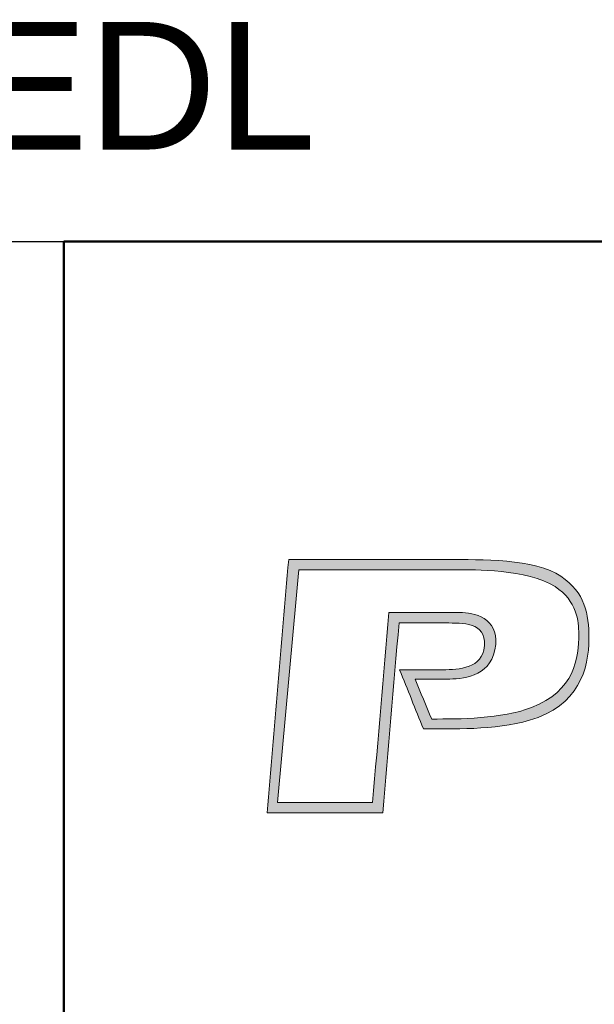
# Paper-space layout 'Layout1' of a CAD drawing. Extents: x -2 to 985, y -36 to 1353.
# Tile 57 of 73: x 929 to 941, y 70 to 89. Entities that reach past the tile are written whole.
import ezdxf

# ---------------------------------------------------------------- set-up
doc = ezdxf.new("R2010")
doc.units = 0
doc.layers.get('0').update_dxf_attribs({"linetype": 'CONTINUOUS'})
doc.layers.add('RAZITKO_HP', color=222, linetype='CONTINUOUS')
doc.styles.add('RAZITKO_HP_ARIAL', font='arial.ttf')

# ---------------------------------------------------------------- blocks, each defined once
blk = doc.blocks.new('HPFM_logo2018')
h = blk.add_hatch(color=256)
h.dxf.hatch_style = 1
edge = h.paths.add_edge_path()
edge.add_spline(control_points=[(0.9292, 0.7484), (0.8494, 0.8038), (0.6693, 0.8009), (0.5759, 0.8009)], knot_values=[7, 7, 7, 7, 8, 8, 8, 8], weights=[1, 1, 1, 1], degree=3, periodic=0)
edge.add_spline(control_points=[(0.5759, 0.8009), (0.4067, 0.8009), (0.2376, 0.8009), (0.0684, 0.8009)], knot_values=[8, 8, 8, 8, 9, 9, 9, 9], weights=[1, 1, 1, 1], degree=3, periodic=0)
edge.add_spline(control_points=[(0.0684, 0.8009), (0.0456, 0.5339), (0.0228, 0.267), (0, 0)], knot_values=[9, 9, 9, 9, 10, 10, 10, 10], weights=[1, 1, 1, 1], degree=3, periodic=0)
edge.add_spline(control_points=[(0, 0), (0.122, 0), (0.2439, 0), (0.3659, 0)], knot_values=[10, 10, 10, 10, 11, 11, 11, 11], weights=[1, 1, 1, 1], degree=3, periodic=0)
edge.add_spline(control_points=[(0.3659, 0), (0.383, 0.2001), (0.4002, 0.4003), (0.4173, 0.6004)], knot_values=[11, 11, 11, 11, 12, 12, 12, 12], weights=[1, 1, 1, 1], degree=3, periodic=0)
edge.add_spline(control_points=[(0.4173, 0.6004), (0.4698, 0.6004), (0.5224, 0.6004), (0.575, 0.6004)], knot_values=[12, 12, 12, 12, 13, 13, 13, 13], weights=[1, 1, 1, 1], degree=3, periodic=0)
edge.add_spline(control_points=[(0.575, 0.6004), (0.6304, 0.6004), (0.7015, 0.5985), (0.6849, 0.5148)], knot_values=[0, 0, 0, 0, 1, 1, 1, 1], weights=[1, 1, 1, 1], degree=3, periodic=0)
edge.add_spline(control_points=[(0.6849, 0.5148), (0.6732, 0.4525), (0.5924, 0.4525), (0.5467, 0.4525)], knot_values=[1, 1, 1, 1, 2, 2, 2, 2], weights=[1, 1, 1, 1], degree=3, periodic=0)
edge.add_spline(control_points=[(0.5467, 0.4525), (0.5042, 0.4525), (0.4617, 0.4525), (0.4192, 0.4525)], knot_values=[2, 2, 2, 2, 3, 3, 3, 3], weights=[1, 1, 1, 1], degree=3, periodic=0)
edge.add_spline(control_points=[(0.4192, 0.4525), (0.4442, 0.3902), (0.4692, 0.328), (0.4942, 0.2657)], knot_values=[3, 3, 3, 3, 4, 4, 4, 4], weights=[1, 1, 1, 1], degree=3, periodic=0)
edge.add_spline(control_points=[(0.4942, 0.2657), (0.5818, 0.2657), (0.72, 0.2608), (0.8299, 0.2929)], knot_values=[4, 4, 4, 4, 5, 5, 5, 5], weights=[1, 1, 1, 1], degree=3, periodic=0)
edge.add_spline(control_points=[(0.8299, 0.2929), (0.9847, 0.3377), (1.0177, 0.4554), (1.0177, 0.5508)], knot_values=[5, 5, 5, 5, 6, 6, 6, 6], weights=[1, 1, 1, 1], degree=3, periodic=0)
edge.add_spline(control_points=[(1.0177, 0.5508), (1.0177, 0.6326), (1.0051, 0.6948), (0.9292, 0.7484)], knot_values=[6, 6, 6, 6, 7, 7, 7, 7], weights=[1, 1, 1, 1], degree=3, periodic=0)
edge = h.paths.add_edge_path(flags=16)
edge.add_spline(control_points=[(0.609, 0.7688), (0.6449, 0.7688), (0.8241, 0.7717), (0.9107, 0.7153)], knot_values=[9, 9, 9, 9, 10, 10, 10, 10], weights=[1, 1, 1, 1], degree=3, periodic=0)
edge.add_spline(control_points=[(0.9107, 0.7153), (0.9798, 0.6705), (0.9856, 0.6043), (0.9856, 0.5664)], knot_values=[8, 8, 8, 8, 9, 9, 9, 9], weights=[1, 1, 1, 1], degree=3, periodic=0)
edge.add_spline(control_points=[(0.9856, 0.5664), (0.9856, 0.4905), (0.973, 0.3854), (0.8358, 0.3328)], knot_values=[7, 7, 7, 7, 8, 8, 8, 8], weights=[1, 1, 1, 1], degree=3, periodic=0)
edge.add_spline(control_points=[(0.8358, 0.3328), (0.7414, 0.2968), (0.608, 0.2968), (0.5205, 0.2968)], knot_values=[6, 6, 6, 6, 7, 7, 7, 7], weights=[1, 1, 1, 1], degree=3, periodic=0)
edge.add_spline(control_points=[(0.5205, 0.2968), (0.5029, 0.339), (0.4854, 0.3812), (0.4679, 0.4233)], knot_values=[5, 5, 5, 5, 6, 6, 6, 6], weights=[1, 1, 1, 1], degree=3, periodic=0)
edge.add_spline(control_points=[(0.4679, 0.4233), (0.5046, 0.4233), (0.5412, 0.4233), (0.5779, 0.4233)], knot_values=[4, 4, 4, 4, 5, 5, 5, 5], weights=[1, 1, 1, 1], degree=3, periodic=0)
edge.add_spline(control_points=[(0.5779, 0.4233), (0.6284, 0.4233), (0.7141, 0.436), (0.7229, 0.5323)], knot_values=[3, 3, 3, 3, 4, 4, 4, 4], weights=[1, 1, 1, 1], degree=3, periodic=0)
edge.add_spline(control_points=[(0.7229, 0.5323), (0.7307, 0.616), (0.6548, 0.6335), (0.609, 0.6335)], knot_values=[2, 2, 2, 2, 3, 3, 3, 3], weights=[1, 1, 1, 1], degree=3, periodic=0)
edge.add_spline(control_points=[(0.609, 0.6335), (0.5344, 0.6335), (0.4598, 0.6335), (0.3852, 0.6335)], knot_values=[1, 1, 1, 1, 2, 2, 2, 2], weights=[1, 1, 1, 1], degree=3, periodic=0)
edge.add_spline(control_points=[(0.3852, 0.6335), (0.3681, 0.4334), (0.3509, 0.2332), (0.3338, 0.0331)], knot_values=[0, 0, 0, 0, 1, 1, 1, 1], weights=[1, 1, 1, 1], degree=3, periodic=0)
edge.add_spline(control_points=[(0.3338, 0.0331), (0.2336, 0.0331), (0.1333, 0.0331), (0.0331, 0.0331)], knot_values=[12, 12, 12, 12, 13, 13, 13, 13], weights=[1, 1, 1, 1], degree=3, periodic=0)
edge.add_spline(control_points=[(0.0331, 0.0331), (0.0556, 0.2783), (0.078, 0.5236), (0.1005, 0.7688)], knot_values=[11, 11, 11, 11, 12, 12, 12, 12], weights=[1, 1, 1, 1], degree=3, periodic=0)
edge.add_spline(control_points=[(0.1005, 0.7688), (0.27, 0.7688), (0.4395, 0.7688), (0.609, 0.7688)], knot_values=[10, 10, 10, 10, 11, 11, 11, 11], weights=[1, 1, 1, 1], degree=3, periodic=0)
at = {"lineweight": 9}
for points, knots in [([(0.575, 0.6004), (0.6304, 0.6004), (0.7015, 0.5985), (0.6849, 0.5148), (0.6732, 0.4525), (0.5924, 0.4525), (0.5467, 0.4525), (0.5042, 0.4525), (0.4617, 0.4525), (0.4192, 0.4525), (0.4442, 0.3902), (0.4692, 0.328), (0.4942, 0.2657), (0.5818, 0.2657), (0.72, 0.2608), (0.8299, 0.2929), (0.9847, 0.3377), (1.0177, 0.4554), (1.0177, 0.5508), (1.0177, 0.6326), (1.0051, 0.6948), (0.9292, 0.7484), (0.8494, 0.8038), (0.6693, 0.8009), (0.5759, 0.8009), (0.4067, 0.8009), (0.2376, 0.8009), (0.0684, 0.8009), (0.0456, 0.5339), (0.0228, 0.267), (0, 0), (0.122, 0), (0.2439, 0), (0.3659, 0), (0.383, 0.2001), (0.4002, 0.4003), (0.4173, 0.6004), (0.4698, 0.6004), (0.5224, 0.6004), (0.575, 0.6004)], [0, 0, 0, 0, 1, 1, 1, 2, 2, 2, 3, 3, 3, 4, 4, 4, 5, 5, 5, 6, 6, 6, 7, 7, 7, 8, 8, 8, 9, 9, 9, 10, 10, 10, 11, 11, 11, 12, 12, 12, 13, 13, 13, 13]), ([(0.3338, 0.0331), (0.3509, 0.2332), (0.3681, 0.4334), (0.3852, 0.6335), (0.4598, 0.6335), (0.5344, 0.6335), (0.609, 0.6335), (0.6548, 0.6335), (0.7307, 0.616), (0.7229, 0.5323), (0.7141, 0.436), (0.6284, 0.4233), (0.5779, 0.4233), (0.5412, 0.4233), (0.5046, 0.4233), (0.4679, 0.4233), (0.4854, 0.3812), (0.5029, 0.339), (0.5205, 0.2968), (0.608, 0.2968), (0.7414, 0.2968), (0.8358, 0.3328), (0.973, 0.3854), (0.9856, 0.4905), (0.9856, 0.5664), (0.9856, 0.6043), (0.9798, 0.6705), (0.9107, 0.7153), (0.8241, 0.7717), (0.6449, 0.7688), (0.609, 0.7688), (0.4395, 0.7688), (0.27, 0.7688), (0.1005, 0.7688), (0.078, 0.5236), (0.0556, 0.2783), (0.0331, 0.0331), (0.1333, 0.0331), (0.2336, 0.0331), (0.3338, 0.0331), (0.3509, 0.2332), (0.3681, 0.4334), (0.3852, 0.6335)], [0, 0, 0, 0, 1, 1, 1, 2, 2, 2, 3, 3, 3, 4, 4, 4, 5, 5, 5, 6, 6, 6, 7, 7, 7, 8, 8, 8, 9, 9, 9, 10, 10, 10, 11, 11, 11, 12, 12, 12, 13, 13, 13, 14, 14, 14, 14])]:
    blk.add_open_spline(points, degree=3, knots=knots, dxfattribs=at)
blk = doc.blocks.new('logo_HP')
at = {"xscale": 6.198269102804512, "yscale": 6.198269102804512, "zscale": 6.198269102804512}
blk.add_blockref('HPFM_logo2018', (-56.015, 70.301), dxfattribs=at)
blk = doc.blocks.new('RAZITKO')
at = {"layer": 'RAZITKO_HP', "lineweight": 25}
blk.add_line((-180, 84.5), (-63, 84.5), dxfattribs=at)
at = {"layer": 'RAZITKO_HP', "lineweight": 50}
for q in [(-8, 84.5), (-63, 8)]:
    blk.add_line((-63, 84.5), q, dxfattribs=at)
at = {"layer": 'RAZITKO_HP'}
blk.add_blockref('logo_HP', (-3, 3), dxfattribs=at)
at = {"layer": 'RAZITKO_HP', "lineweight": 25, "style": 'RAZITKO_HP_ARIAL'}
blk.add_text('PROVEDL', height=2.5, dxfattribs=at).set_placement((-74.75, 86.3))

psp = doc.layouts.get("Layout1")

# ---------------------------------------------------------------- block references
psp.add_blockref('RAZITKO', (993.1855, 0))

doc.saveas('drawing.dxf')
